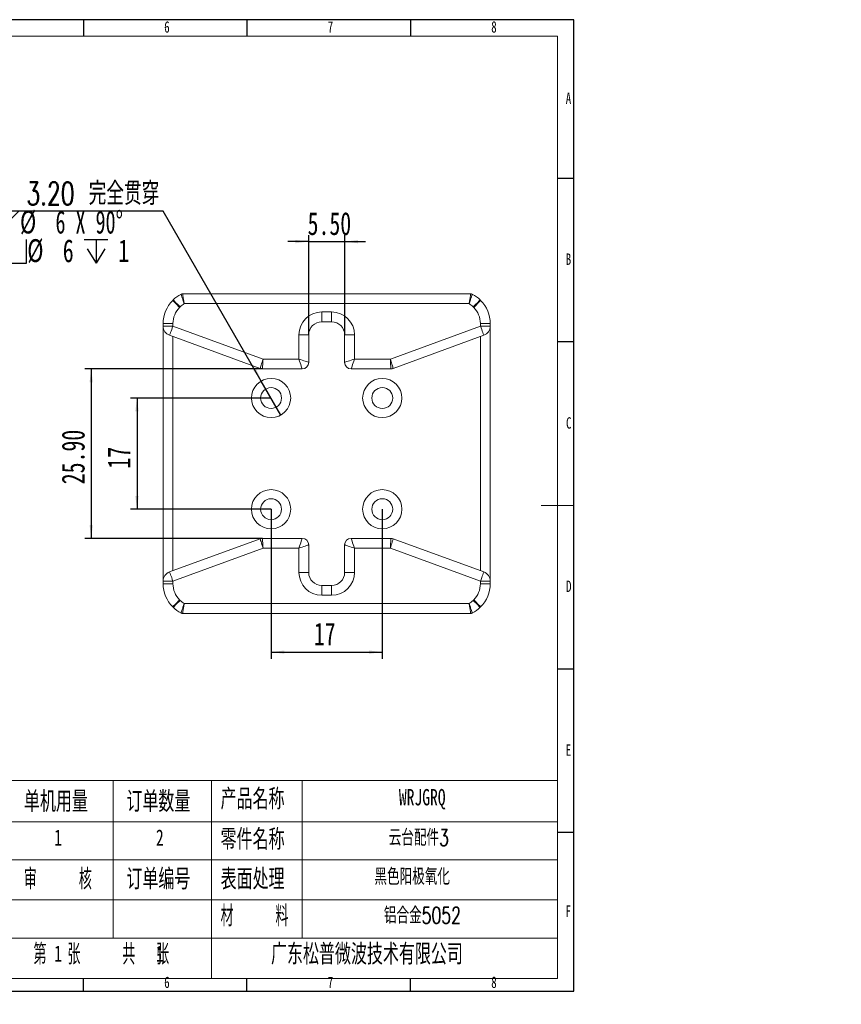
# Model space of a CAD drawing. Header units: millimetres. Extents: x -8 to 916, y -4 to 297.
# Tile 4 of 5: x 251 to 502, y -4 to 297. Entities that reach past the tile are written whole.
import ezdxf

# ---------------------------------------------------------------- set-up
doc = ezdxf.new("R2010")
doc.units = ezdxf.units.MM
for name, color, linetype in [('10', 7, 'Continuous'), ('5', 7, 'Continuous'), ('9', 7, 'Continuous')]:
    doc.layers.add(name, color=color, linetype=linetype)
doc.styles.add('SLDTEXTSTYLE0', font='TXT', dxfattribs={"width": 0.7, "bigfont": 'bigfont'})
doc.styles.add('SLDTEXTSTYLE1', font='TXT', dxfattribs={"width": 0.7})
doc.styles.add('SLDTEXTSTYLE3', font='TXT', dxfattribs={"width": 0.566667, "bigfont": 'bigfont'})
doc.styles.add('SLDTEXTSTYLE4', font='TXT', dxfattribs={"width": 0.633333})
doc.styles.add('SLDTEXTSTYLE5', font='TXT', dxfattribs={"width": 0.642857})
doc.dimstyles.new('SLDDIMSTYLE0', dxfattribs={"dimtxt": 7, "dimasz": 4.08, "dimexe": 0, "dimexo": 0.0625, "dimgap": 1.75, "dimtad": 2, "dimlfac": 0.5, "dimrnd": 1e-09, "dimzin": 12, "dimdsep": 46, "dimtxsty": 'SLDTEXTSTYLE1', "dimsah": 1, "dimcen": 0.09, "dimadec": 0, "dimazin": 3, "dimtfac": 1, "dimtofl": 0, "dimtmove": 0, "dimatfit": 3, "dimfxl": 0, "dimfrac": 2, "dimtolj": 1, "dimtzin": 12, "dimarcsym": 0})
doc.dimstyles.new('SLDDIMSTYLE3', dxfattribs={"dimtxt": 7, "dimasz": 4.08, "dimexe": 0, "dimexo": 0.0625, "dimgap": 1.75, "dimtad": 2, "dimlfac": 0.5, "dimrnd": 1e-09, "dimzin": 4, "dimdsep": 46, "dimtxsty": 'SLDTEXTSTYLE1', "dimsah": 1, "dimcen": 0.09, "dimadec": 0, "dimazin": 1, "dimtfac": 1, "dimtofl": 0, "dimtmove": 0, "dimatfit": 3, "dimfxl": 0, "dimfrac": 2, "dimtolj": 1, "dimtzin": 12, "dimarcsym": 0})
doc.dimstyles.new('SLDDIMSTYLE4', dxfattribs={"dimtxt": 7, "dimasz": 4.08, "dimexe": 0, "dimexo": 0.0625, "dimgap": 1.75, "dimtad": 2, "dimlfac": 0.5, "dimrnd": 1e-09, "dimzin": 4, "dimdsep": 46, "dimtxsty": 'SLDTEXTSTYLE1', "dimsah": 1, "dimcen": 0.09, "dimadec": 0, "dimazin": 1, "dimtfac": 1, "dimtmove": 0, "dimatfit": 0, "dimfxl": 0, "dimfrac": 2, "dimtolj": 1, "dimtzin": 12, "dimarcsym": 0})
doc.dimstyles.new('SLDDIMSTYLE5', dxfattribs={"dimtxt": 7, "dimasz": 4.08, "dimexe": 0, "dimexo": 0.0625, "dimgap": 1.75, "dimtad": 0, "dimtih": 1, "dimtoh": 1, "dimlfac": 0.5, "dimrnd": 1e-09, "dimzin": 4, "dimdsep": 46, "dimtxsty": 'SLDTEXTSTYLE1', "dimblk1": 'NONE', "dimsah": 1, "dimcen": 0, "dimadec": 0, "dimazin": 1, "dimtfac": 1, "dimtmove": 0, "dimatfit": 3, "dimldrblk": 'NONE', "dimfxl": 0, "dimfrac": 2, "dimtolj": 1, "dimtzin": 12, "dimarcsym": 0})

# ---------------------------------------------------------------- blocks, each defined once
blk = doc.blocks.new('SW_NOTE_0')
at = {"layer": '10', "color": 0, "attachment_point": 1, "style": 'SLDTEXTSTYLE0'}
for s, insert, char_height in [('1\\M+18141\\M+1955C\\M+196CA\\M+195BD\\M+190AE\\M+18141\\M+19DD9锐\\M+18A70\\M+18141\\M+19DD9\\M+196D1\\M+18E68\\M+18141\\M+19DD9划\\M+18DAD\\M+18141\\M+19DD9变\\M+18C60', (0, 9.55), 7.40833), ('2\\M+18141\\M+18F8A\\M+1974C\\M+196A2\\M+1928D\\M+18EDA\\M+190A1\\M+18CF6\\M+18DB7\\M+18BCF\\M+188C2GB/T1084-2400f级\\M+189C1\\M+18D48', (0, -1.83), 7.40833), ('3\\M+18141\\M+196A2\\M+1928D\\M+18D45\\M+188CA\\M+18CF6\\M+18DB7\\M+18BCF\\M+188C2\\M+1817D0.1', (0, -13.21), 7.4083), ('4\\M+18141\\M+196A2\\M+1928D圆\\M+18A70\\M+18BCF为R1.5', (0, -24.58), 7.4083), ('5\\M+18141\\M+196A2\\M+1928D\\M+18EDA\\M+190A1\\M+18E51\\M+18FC6SERP\\M+195B6\\M+18C8F\\M+189C1\\M+18D48', (0, -35.96), 7.4083)]:
    blk.add_mtext(s, dxfattribs=dict(at, insert=insert, char_height=char_height))
blk = doc.blocks.new('_D_7')
at = {"layer": '10'}
for p, q in [((327.4, 147.35), (327.4, 101.66)), ((361.4, 147.35), (361.4, 101.66)), ((327.4, 103.66), (361.4, 103.66))]:
    blk.add_line(p, q, dxfattribs=at)
for points in [[(327.4, 103.66), (331.48, 103.16), (331.48, 104.17)], [(361.4, 103.66), (357.32, 104.17), (357.32, 103.16)]]:
    blk.add_solid(points, dxfattribs=at)
at = {"layer": '10', "insert": (340.45, 112.69), "char_height": 7, "attachment_point": 1, "style": 'SLDTEXTSTYLE1'}
blk.add_mtext('17', dxfattribs=at)
blk = doc.blocks.new('_D_8')
at = {"layer": '10'}
for p, q in [((327.4, 181.35), (284.4, 181.35)), ((286.4, 181.35), (286.4, 147.35)), ((327.4, 147.35), (284.4, 147.35))]:
    blk.add_line(p, q, dxfattribs=at)
for points in [[(286.4, 181.35), (285.89, 177.27), (286.9, 177.27)], [(286.4, 147.35), (286.9, 151.43), (285.89, 151.43)]]:
    blk.add_solid(points, dxfattribs=at)
at = {"layer": '10', "insert": (277.37, 159.76), "char_height": 7, "attachment_point": 1, "rotation": 90, "style": 'SLDTEXTSTYLE1'}
blk.add_mtext('17', dxfattribs=at)
blk = doc.blocks.new('_D_9')
at = {"layer": '10'}
for p, q in [((324.75, 190.25), (270.4, 190.25)), ((272.4, 190.25), (272.4, 138.45)), ((324.75, 138.45), (270.4, 138.45))]:
    blk.add_line(p, q, dxfattribs=at)
for points in [[(272.4, 190.25), (271.89, 186.17), (272.9, 186.17)], [(272.4, 138.45), (272.9, 142.53), (271.89, 142.53)]]:
    blk.add_solid(points, dxfattribs=at)
at = {"layer": '10', "insert": (263.37, 154.98), "char_height": 7, "attachment_point": 1, "rotation": 90, "style": 'SLDTEXTSTYLE1'}
blk.add_mtext('25.90', dxfattribs=at)
blk = doc.blocks.new('_D_10')
at = {"layer": '10'}
for p, q in [((338.9, 229.16), (332.55, 229.16)), ((338.9, 200.65), (338.9, 231.16)), ((338.9, 229.16), (349.9, 229.16)), ((349.9, 200.65), (349.9, 231.16)), ((349.9, 229.16), (356.25, 229.16))]:
    blk.add_line(p, q, dxfattribs=at)
for points in [[(338.9, 229.16), (334.82, 229.67), (334.82, 228.65)], [(349.9, 229.16), (353.98, 228.65), (353.98, 229.67)]]:
    blk.add_solid(points, dxfattribs=at)
at = {"layer": '10', "insert": (338.56, 238.18), "char_height": 7, "attachment_point": 1, "style": 'SLDTEXTSTYLE1'}
blk.add_mtext('5.50', dxfattribs=at)
blk = doc.blocks.new('SW_SYMBOL_HOLE_SINK')
at = {"layer": '10', "color": 0}
for p, q in [((0, 875), (800, 75)), ((800, 75), (1600, 875))]:
    blk.add_line(p, q, dxfattribs=at)
blk = doc.blocks.new('SW_SYMBOL_HOLE_SPOT')
at = {"layer": '10', "color": 0}
for p, q in [((0, 875), (0, 75)), ((1600, 75), (1600, 875)), ((0, 75), (1600, 75))]:
    blk.add_line(p, q, dxfattribs=at)
blk = doc.blocks.new('SW_SYMBOL_HOLE_DEPTH')
at = {"layer": '10', "color": 0}
for p, q in [((0, 875), (800, 875)), ((400, 875), (400, 75)), ((100, 555), (400, 75)), ((700, 555), (400, 75))]:
    blk.add_line(p, q, dxfattribs=at)
blk = doc.blocks.new('_D_11')
at = {"layer": '10'}
for p, q in [((294.44, 238.42), (229.47, 238.42)), ((324.4, 186.54), (294.44, 238.42)), ((330.4, 176.15), (324.4, 186.54))]:
    blk.add_line(p, q, dxfattribs=at)
blk.add_solid([(324.4, 186.54), (322.79, 190.33), (321.92, 189.82)], dxfattribs=at)
at = {"layer": '10', "xscale": 0.009023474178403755, "yscale": 0.009023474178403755, "zscale": 0.009023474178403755}
for name, p in [('SW_SYMBOL_HOLE_SINK', (235.9, 230.64)), ('SW_SYMBOL_HOLE_SPOT', (238.13, 221.9)), ('SW_SYMBOL_HOLE_DEPTH', (270.27, 221.9))]:
    blk.add_blockref(name, p, dxfattribs=at)
at = {"layer": '10', "char_height": 7, "attachment_point": 1}
for s, insert, style in [('4 x', (229.47, 247.36), 'SLDTEXTSTYLE4'), ('%%c', (241.73, 247.39), 'SLDTEXTSTYLE1'), ('3.20 \\M+18AAE\\M+19153贯\\M+190FA', (252.58, 247.36), 'SLDTEXTSTYLE0'), ('%%c', (250.63, 238.65), 'SLDTEXTSTYLE1'), ('6 X 90°', (261.48, 238.62), 'SLDTEXTSTYLE5'), ('%%c', (252.85, 229.91), 'SLDTEXTSTYLE1'), ('6', (263.71, 229.88), 'SLDTEXTSTYLE1'), ('1', (280.69, 229.88), 'SLDTEXTSTYLE1')]:
    blk.add_mtext(s, dxfattribs=dict(at, insert=insert, style=style))
blk = doc.blocks.new('_NONE')

msp = doc.modelspace()

# ---------------------------------------------------------------- linework, layer by layer
at = {"color": 7, "linetype": 'Continuous', "lineweight": 15}
for p, q in [((297.324, 211.175), (297.467, 211.317)), ((388.456, 213.204), (300.335, 213.204)), ((391.324, 211.317), (391.467, 211.175)), ((299.588, 209.195), (299.446, 209.053)), ((387.927, 210.204), (300.864, 210.204)), ((389.345, 209.053), (389.203, 209.195)), ((342.895, 207.646), (345.895, 207.646)), ((342.895, 207.646), (342.895, 204.646)), ((345.895, 207.646), (345.895, 204.646)), ((297.395, 204.103), (294.395, 204.103)), ((294.395, 203.341), (294.395, 204.103)), ((294.395, 203.341), (297.395, 203.341)), ((294.395, 125.35), (294.395, 203.341)), ((297.395, 204.103), (297.395, 203.341)), ((297.395, 203.341), (324.928, 193.246)), ((345.895, 204.646), (342.895, 204.646)), ((363.863, 193.246), (391.395, 203.341)), ((391.395, 203.341), (391.395, 204.103)), ((391.395, 204.103), (394.395, 204.103)), ((391.395, 203.341), (394.395, 203.341)), ((394.395, 204.103), (394.395, 203.341)), ((394.395, 203.341), (394.395, 125.35)), ((324.062, 190.368), (296.363, 200.524)), ((297.395, 200.146), (297.395, 128.546)), ((335.895, 193.246), (335.895, 200.646)), ((335.895, 200.646), (338.895, 200.646)), ((338.895, 200.646), (338.895, 192.246)), ((352.895, 200.646), (349.895, 200.646)), ((349.895, 192.246), (349.895, 200.646)), ((352.895, 200.646), (352.895, 193.246)), ((392.428, 200.524), (364.729, 190.368)), ((391.395, 128.546), (391.395, 200.146)), ((324.928, 193.246), (335.895, 193.246)), ((352.895, 193.246), (363.863, 193.246)), ((336.895, 190.246), (324.751, 190.246)), ((364.04, 190.246), (351.895, 190.246)), ((296.363, 128.167), (324.062, 138.323)), ((324.751, 138.446), (336.895, 138.446)), ((338.895, 136.446), (338.895, 128.046)), ((349.895, 128.046), (349.895, 136.446)), ((351.895, 138.446), (364.04, 138.446)), ((364.729, 138.323), (392.428, 128.167)), ((324.928, 135.446), (297.395, 125.35)), ((335.895, 135.446), (324.928, 135.446)), ((335.895, 128.046), (335.895, 135.446)), ((352.895, 135.446), (352.895, 128.046)), ((363.863, 135.446), (352.895, 135.446)), ((391.395, 125.35), (363.863, 135.446)), ((338.895, 128.046), (335.895, 128.046)), ((349.895, 128.046), (352.895, 128.046)), ((297.395, 125.35), (294.395, 125.35)), ((294.395, 124.588), (294.395, 125.35)), ((297.395, 124.588), (294.395, 124.588)), ((297.395, 125.35), (297.395, 124.588)), ((342.895, 124.046), (342.895, 121.046)), ((342.895, 124.046), (345.895, 124.046)), ((345.895, 124.046), (345.895, 121.046)), ((391.395, 124.588), (391.395, 125.35)), ((394.395, 125.35), (391.395, 125.35)), ((394.395, 124.588), (391.395, 124.588)), ((394.395, 125.35), (394.395, 124.588)), ((345.895, 121.046), (342.895, 121.046)), ((297.467, 117.375), (297.324, 117.517)), ((299.446, 119.638), (299.588, 119.496)), ((300.864, 118.487), (387.927, 118.487)), ((389.203, 119.496), (389.345, 119.638)), ((391.467, 117.517), (391.324, 117.375)), ((300.335, 115.487), (388.456, 115.487))]:
    msp.add_line(p, q, dxfattribs=at)
at = {"color": 7, "linetype": 'Continuous', "lineweight": 15, "flags": 128}
for points in [[(299.446, 209.053), (299.032, 209.467), (298.634, 209.865), (298.267, 210.232), (297.946, 210.553), (297.682, 210.817), (297.486, 211.013), (297.365, 211.134), (297.324, 211.175)], [(299.588, 209.195), (299.174, 209.609), (298.776, 210.007), (298.409, 210.374), (298.088, 210.695), (297.824, 210.959), (297.628, 211.155), (297.507, 211.276), (297.467, 211.317)], [(389.203, 209.195), (389.617, 209.609), (390.015, 210.007), (390.382, 210.374), (390.703, 210.695), (390.967, 210.959), (391.163, 211.155), (391.284, 211.276), (391.324, 211.317)], [(389.345, 209.053), (389.759, 209.467), (390.157, 209.865), (390.524, 210.232), (390.845, 210.553), (391.109, 210.817), (391.305, 211.013), (391.426, 211.134), (391.467, 211.175)], [(297.395, 203.341), (297.194, 202.791), (297, 202.263), (296.822, 201.776), (296.665, 201.349), (296.537, 200.999), (296.441, 200.739), (296.383, 200.578), (296.363, 200.524)], [(391.395, 203.341), (391.597, 202.791), (391.791, 202.263), (391.969, 201.776), (392.126, 201.349), (392.254, 200.999), (392.35, 200.739), (392.408, 200.578), (392.428, 200.524)], [(324.928, 193.246), (324.778, 192.746), (324.632, 192.261), (324.495, 191.807), (324.371, 191.396), (324.265, 191.041), (324.178, 190.753), (324.114, 190.541), (324.075, 190.412), (324.062, 190.368)], [(324.928, 193.246), (324.893, 192.66), (324.86, 192.098), (324.829, 191.579), (324.803, 191.124), (324.78, 190.751), (324.764, 190.474), (324.754, 190.303), (324.751, 190.246)], [(335.895, 193.246), (336.091, 192.66), (336.278, 192.098), (336.451, 191.579), (336.603, 191.124), (336.727, 190.751), (336.819, 190.474), (336.876, 190.303), (336.895, 190.246)], [(335.895, 193.246), (336.416, 193.072), (336.922, 192.904), (337.395, 192.746), (337.824, 192.603), (338.194, 192.48), (338.494, 192.38), (338.715, 192.306), (338.85, 192.261), (338.895, 192.246)], [(352.895, 193.246), (352.375, 193.072), (351.869, 192.904), (351.395, 192.746), (350.967, 192.603), (350.597, 192.48), (350.297, 192.38), (350.076, 192.306), (349.941, 192.261), (349.895, 192.246)], [(352.895, 193.246), (352.7, 192.66), (352.513, 192.098), (352.34, 191.579), (352.188, 191.124), (352.064, 190.751), (351.972, 190.474), (351.915, 190.303), (351.895, 190.246)], [(363.863, 193.246), (363.897, 192.66), (363.931, 192.098), (363.961, 191.579), (363.988, 191.124), (364.01, 190.751), (364.027, 190.474), (364.037, 190.303), (364.04, 190.246)], [(363.863, 193.246), (364.032, 192.684), (364.194, 192.144), (364.344, 191.647), (364.475, 191.211), (364.583, 190.853), (364.663, 190.587), (364.712, 190.423), (364.729, 190.368)], [(324.062, 138.323), (324.079, 138.268), (324.128, 138.104), (324.208, 137.838), (324.316, 137.48), (324.447, 137.044), (324.597, 136.547), (324.759, 136.007), (324.928, 135.446)], [(324.751, 138.446), (324.754, 138.388), (324.764, 138.217), (324.78, 137.94), (324.803, 137.567), (324.829, 137.112), (324.86, 136.594), (324.893, 136.031), (324.928, 135.446)], [(336.895, 138.446), (336.876, 138.388), (336.819, 138.217), (336.727, 137.94), (336.603, 137.567), (336.451, 137.112), (336.278, 136.594), (336.091, 136.031), (335.895, 135.446)], [(338.895, 136.446), (338.85, 136.43), (338.715, 136.385), (338.494, 136.312), (338.194, 136.212), (337.824, 136.088), (337.395, 135.946), (336.922, 135.788), (336.416, 135.619), (335.895, 135.446)], [(349.895, 136.446), (349.941, 136.43), (350.076, 136.385), (350.297, 136.312), (350.597, 136.212), (350.967, 136.088), (351.395, 135.946), (351.869, 135.788), (352.375, 135.619), (352.895, 135.446)], [(351.895, 138.446), (351.915, 138.388), (351.972, 138.217), (352.064, 137.94), (352.188, 137.567), (352.34, 137.112), (352.513, 136.594), (352.7, 136.031), (352.895, 135.446)], [(364.04, 138.446), (364.038, 138.4), (364.03, 138.265), (364.017, 138.044), (363.999, 137.744), (363.977, 137.374), (363.952, 136.946), (363.924, 136.472), (363.894, 135.967), (363.863, 135.446)], [(364.729, 138.323), (364.716, 138.28), (364.677, 138.15), (364.613, 137.938), (364.526, 137.65), (364.419, 137.295), (364.296, 136.884), (364.159, 136.43), (364.013, 135.945), (363.863, 135.446)], [(296.363, 128.167), (296.383, 128.113), (296.441, 127.952), (296.537, 127.692), (296.665, 127.342), (296.822, 126.915), (297, 126.428), (297.194, 125.9), (297.395, 125.35)], [(392.428, 128.167), (392.408, 128.113), (392.35, 127.952), (392.254, 127.692), (392.126, 127.342), (391.969, 126.915), (391.791, 126.428), (391.597, 125.9), (391.395, 125.35)], [(299.446, 119.638), (299.032, 119.224), (298.634, 118.826), (298.267, 118.459), (297.946, 118.138), (297.682, 117.874), (297.486, 117.678), (297.365, 117.557), (297.324, 117.517)], [(299.588, 119.496), (299.174, 119.082), (298.776, 118.684), (298.409, 118.317), (298.088, 117.996), (297.824, 117.732), (297.628, 117.536), (297.507, 117.415), (297.467, 117.375)], [(389.203, 119.496), (389.617, 119.082), (390.015, 118.684), (390.382, 118.317), (390.703, 117.996), (390.967, 117.732), (391.163, 117.536), (391.284, 117.415), (391.324, 117.375)], [(389.345, 119.638), (389.759, 119.224), (390.157, 118.826), (390.524, 118.459), (390.845, 118.138), (391.109, 117.874), (391.305, 117.678), (391.426, 117.557), (391.467, 117.517)]]:
    msp.add_lwpolyline(points, dxfattribs=at)
at = {"color": 7, "linetype": 'Continuous', "lineweight": 15}
for centre, radius in [((327.395, 181.346), 6), ((361.395, 181.346), 6), ((327.395, 181.346), 3.2), ((361.395, 181.346), 3.2), ((327.395, 147.346), 6), ((327.395, 147.346), 3.2), ((361.395, 147.346), 6), ((361.395, 147.346), 3.2)]:
    msp.add_circle(centre, radius, dxfattribs=at)
for centre, radius, start, end in [((304.395, 204.103), 10, 135, 180), ((304.538, 204.246), 10, 117.83657, 135), ((300.335, 212.204), 1, 90, 117.83657), ((388.456, 212.204), 1, 62.16343, 90), ((384.253, 204.246), 10, 45, 62.16343), ((384.395, 204.103), 10, 0, 45), ((304.395, 204.103), 7, 135, 180), ((304.538, 204.246), 7, 121.65526, 135), ((384.253, 204.246), 7, 45, 58.34474), ((384.395, 204.103), 7, 0, 45), ((342.895, 200.646), 7, 90, 180), ((345.895, 200.646), 7, 0, 90), ((297.395, 203.341), 3, 180, 249.8637), ((342.895, 200.646), 4, 90, 180), ((345.895, 200.646), 4, 0, 90), ((391.395, 203.341), 3, 290.1363, 0), ((324.751, 192.246), 2, 249.8637, 270), ((336.895, 192.246), 2, 270, 0), ((351.895, 192.246), 2, 180, 270), ((364.04, 192.246), 2, 270, 290.1363), ((324.751, 136.446), 2, 90, 110.1363), ((336.895, 136.446), 2, 0, 90), ((351.895, 136.446), 2, 90, 180), ((364.04, 136.446), 2, 69.8637, 90), ((297.395, 125.35), 3, 110.1363, 180), ((342.895, 128.046), 7, 180, 270), ((342.895, 128.046), 4, 180, 270), ((345.895, 128.046), 7, 270, 0), ((345.895, 128.046), 4, 270, 0), ((391.395, 125.35), 3, 0, 69.8637), ((304.395, 124.588), 10, 180, 225), ((304.395, 124.588), 7, 180, 225), ((384.395, 124.588), 7, 315, 0), ((384.395, 124.588), 10, 315, 0), ((304.538, 124.446), 7, 225, 238.34474), ((384.253, 124.446), 7, 301.65526, 315), ((304.538, 124.446), 10, 225, 242.16343), ((300.335, 116.487), 1, 242.16343, 270), ((388.456, 116.487), 1, 270, 297.83657), ((384.253, 124.446), 10, 297.83657, 315)]:
    msp.add_arc(centre, radius, start, end, dxfattribs=at)
for points in [[(299.868, 213.088), (299.868, 213.088), (299.893, 213.01), (299.963, 212.789), (299.992, 212.697), (300.061, 212.483), (300.101, 212.363), (300.19, 212.094), (300.24, 211.944), (300.346, 211.631), (300.403, 211.466), (300.587, 210.945), (300.722, 210.576), (300.864, 210.204)], [(300.335, 213.204), (300.335, 213.204), (300.348, 213.123), (300.386, 212.896), (300.402, 212.8), (300.439, 212.58), (300.461, 212.455), (300.508, 212.176), (300.535, 212.022), (300.592, 211.696), (300.622, 211.525), (300.719, 210.981), (300.79, 210.595), (300.864, 210.204)], [(388.456, 213.204), (388.456, 213.204), (388.443, 213.123), (388.405, 212.896), (388.389, 212.8), (388.352, 212.58), (388.33, 212.455), (388.283, 212.176), (388.256, 212.022), (388.199, 211.696), (388.169, 211.525), (388.071, 210.981), (388.001, 210.595), (387.927, 210.204)], [(388.923, 213.088), (388.923, 213.088), (388.898, 213.01), (388.828, 212.789), (388.798, 212.697), (388.73, 212.483), (388.69, 212.363), (388.601, 212.094), (388.551, 211.944), (388.445, 211.631), (388.388, 211.466), (388.204, 210.945), (388.069, 210.576), (387.927, 210.204)], [(299.868, 115.603), (299.868, 115.603), (299.893, 115.681), (299.963, 115.902), (299.992, 115.995), (300.061, 116.208), (300.101, 116.328), (300.19, 116.598), (300.24, 116.747), (300.346, 117.06), (300.403, 117.225), (300.587, 117.746), (300.722, 118.115), (300.864, 118.487)], [(300.335, 115.487), (300.335, 115.487), (300.348, 115.568), (300.386, 115.796), (300.402, 115.891), (300.439, 116.111), (300.461, 116.236), (300.508, 116.515), (300.535, 116.67), (300.592, 116.995), (300.622, 117.167), (300.719, 117.71), (300.79, 118.096), (300.864, 118.487)], [(388.923, 115.603), (388.923, 115.603), (388.898, 115.681), (388.828, 115.902), (388.798, 115.995), (388.73, 116.208), (388.69, 116.328), (388.601, 116.598), (388.551, 116.747), (388.445, 117.06), (388.388, 117.225), (388.204, 117.746), (388.069, 118.115), (387.927, 118.487)], [(388.456, 115.487), (388.456, 115.487), (388.443, 115.568), (388.405, 115.796), (388.389, 115.891), (388.352, 116.111), (388.33, 116.236), (388.283, 116.515), (388.256, 116.67), (388.199, 116.995), (388.169, 117.167), (388.071, 117.71), (388.001, 118.096), (387.927, 118.487)]]:
    msp.add_open_spline(points, degree=3, knots=[0, 0, 0, 0, 0.25, 0.25, 0.375, 0.375, 0.5, 0.5, 0.625, 0.625, 0.75, 0.75, 1, 1, 1, 1], dxfattribs=at)
at = {"layer": '10', "lineweight": 15}
for p, q in [((188.679, 64.43), (415, 64.43)), ((279.127, 64.43), (279.127, 16.21)), ((309.173, 64.43), (309.173, 3.896)), ((336.933, 64.43), (336.933, 16.21)), ((188.679, 51.81), (415, 51.81)), ((188.679, 40.192), (415, 40.192)), ((188.679, 27.932), (415, 27.932)), ((188.679, 16.21), (415, 16.21))]:
    msp.add_line(p, q, dxfattribs=at)
at = {"layer": '5'}
for p, q in [((270, 297), (270, 292)), ((320, 297), (320, 292)), ((370, 297), (370, 292)), ((420, 248.5), (415, 248.5)), ((420, 198.5), (415, 198.5)), ((420, 98.5), (415, 98.5)), ((420, 48.5), (415, 48.5)), ((270, 0), (270, 3.896)), ((320, 0), (320, 3.896)), ((370, 0), (370, 3.896))]:
    msp.add_line(p, q, dxfattribs=at)
at = {"layer": '5', "color": 7, "lineweight": 15}
for p, q in [((415, 292), (25, 292)), ((415, 3.896), (415, 292)), ((0, 3.896), (415, 3.896))]:
    msp.add_line(p, q, dxfattribs=at)
at = {"layer": '5', "lineweight": 15}
msp.add_line((420, 148.5), (410, 148.5), dxfattribs=at)
at = {"layer": '9', "color": 7}
for p, q in [((420, 297), (0, 297)), ((420, 148.5), (420, 297)), ((420, 0), (420, 148.5)), ((0, 0), (420, 0))]:
    msp.add_line(p, q, dxfattribs=at)

# ---------------------------------------------------------------- block references
at = {"layer": '10'}
msp.add_blockref('SW_NOTE_0', (32.805, 57.372), dxfattribs=at)

# ---------------------------------------------------------------- texts
for s, insert, char_height, attachment_point, style in [('6', (295.547, 296.543), 3.5, 2, 'SLDTEXTSTYLE1'), ('7', (345.547, 296.543), 3.5, 2, 'SLDTEXTSTYLE1'), ('8', (395.547, 296.543), 3.5, 2, 'SLDTEXTSTYLE1'), ('A', (418.32, 274.736), 3.5, 2, 'SLDTEXTSTYLE1'), ('B', (418.32, 225.543), 3.5, 2, 'SLDTEXTSTYLE1'), ('C', (418.427, 175.486), 3.5, 2, 'SLDTEXTSTYLE1'), ('D', (418.43, 125.543), 3.5, 2, 'SLDTEXTSTYLE1'), ('E', (418.318, 75.486), 3.5, 2, 'SLDTEXTSTYLE1'), ('\\M+194E4    \\M+197E1', (222.061, 61.157), 6.35, 1, 'SLDTEXTSTYLE3'), ('单\\M+18AF7\\M+19770\\M+197CA', (251.837, 61.157), 6.35, 1, 'SLDTEXTSTYLE0'), ('订单\\M+19094\\M+197CA', (283.164, 61.157), 6.35, 1, 'SLDTEXTSTYLE0'), ('产\\M+19569\\M+196BC\\M+18FCC', (311.946, 61.915), 6.35, 1, 'SLDTEXTSTYLE0'), ('WRJGRQ', (366.468, 61.815), 5, 1, 'SLDTEXTSTYLE1'), ('1', (261.076, 49.458), 5, 1, 'SLDTEXTSTYLE1'), ('2', (292.184, 49.458), 5, 1, 'SLDTEXTSTYLE1'), ('\\M+197EB\\M+18C8F\\M+196BC\\M+18FCC', (311.958, 49.583), 6.35, 1, 'SLDTEXTSTYLE0'), ('\\M+1895D\\M+191E4\\M+1947A\\M+18C8F3', (363.356, 49.458), 5, 1, 'SLDTEXTSTYLE0'), ('审    \\M+18A6A', (251.825, 37.451), 6.35, 1, 'SLDTEXTSTYLE3'), ('订单编\\M+18D86', (283.158, 37.451), 6.35, 1, 'SLDTEXTSTYLE0'), ('\\M+1955C\\M+196CA处\\M+1979D', (311.958, 37.451), 6.35, 1, 'SLDTEXTSTYLE0'), ('\\M+1FC4B\\M+19046阳极氧\\M+189BB', (358.991, 37.524), 5, 1, 'SLDTEXTSTYLE0'), ('\\M+19F7C\\M+195C4/mm', (193.13, 26.277), 6.35, 1, 'SLDTEXTSTYLE0'), ('\\M+18DDE    \\M+197BF', (311.958, 26.17), 6.35, 1, 'SLDTEXTSTYLE3'), ('铝\\M+18D87\\M+18BE05052', (361.901, 25.689), 5, 1, 'SLDTEXTSTYLE0'), ('F', (418.224, 26.236), 3.5, 2, 'SLDTEXTSTYLE1'), ('\\M+191E6  张    \\M+18BA4  张', (254.755, 14.487), 6.35, 1, 'SLDTEXTSTYLE3'), ('\\M+19BF6东\\M+18FBC\\M+19581\\M+194F7\\M+19467\\M+18B5A术\\M+1974C\\M+18CC0\\M+18CF6\\M+18E69', (327.369, 14.487), 6.35, 1, 'SLDTEXTSTYLE0'), ('1', (261.076, 14.01), 5, 1, 'SLDTEXTSTYLE1'), ('1', (292.184, 14.01), 5, 1, 'SLDTEXTSTYLE1'), ('6', (295.547, 4.486), 3.5, 2, 'SLDTEXTSTYLE1'), ('7', (345.547, 4.486), 3.5, 2, 'SLDTEXTSTYLE1'), ('8', (395.547, 4.486), 3.5, 2, 'SLDTEXTSTYLE1')]:
    msp.add_mtext(s, dxfattribs=dict(at, insert=insert, char_height=char_height, attachment_point=attachment_point, style=style))

# ---------------------------------------------------------------- dimensions: what is measured, and where the dimension line sits
dim = msp.add_diameter_dim_2p(p1=(330.396, 176.15), p2=(324.395, 186.542), text='4 x <> 完全贯穿\\P{\\fGDT;w}%%c 6 X 90°\\P{\\fGDT;v}%%c 6 {\\fGDT;x} 1', dimstyle='SLDDIMSTYLE5', dxfattribs=at)
dim.commit()
dim.dimension.update_dxf_attribs({"geometry": '_D_11', "text_midpoint": (261.163, 233.965), "dimtype": 163})
dim = msp.add_linear_dim(base=(349.895, 229.161), p1=(338.895, 200.646), p2=(349.895, 200.646), dimstyle='SLDDIMSTYLE4', dxfattribs=at)
dim.commit()
dim.dimension.update_dxf_attribs({"geometry": '_D_10', "text_midpoint": (344.696, 229.161), "dimtype": 160})
for base, p1, p2, angle, dimstyle, picture, middle in [((272.395, 138.446), (324.751, 190.246), (324.751, 138.446), 90, 'SLDDIMSTYLE3', '_D_9', (272.395, 162.648)), ((286.395, 147.346), (327.395, 181.346), (327.395, 147.346), 90, 'SLDDIMSTYLE0', '_D_8', (286.395, 162.827)), ((361.395, 103.664), (327.395, 147.346), (361.395, 147.346), 0, 'SLDDIMSTYLE0', '_D_7', (343.516, 103.664))]:
    dim = msp.add_linear_dim(base=base, p1=p1, p2=p2, angle=angle, dimstyle=dimstyle, dxfattribs=at)
    dim.commit()
    dim.dimension.update_dxf_attribs({"geometry": picture, "text_midpoint": middle, "dimtype": 160})

doc.saveas('drawing.dxf')
